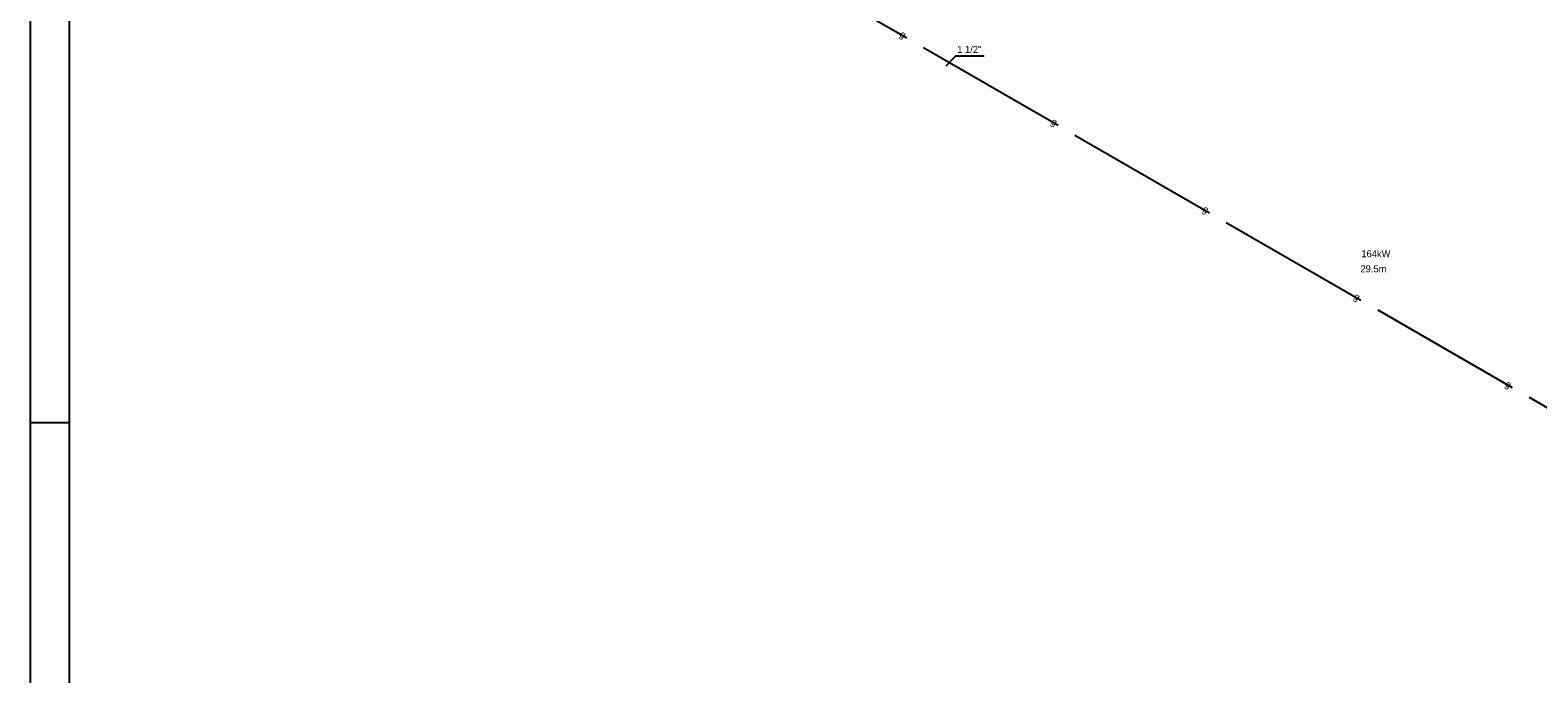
# Model space of a CAD drawing. Extents: x 0 to 118900, y 0 to 84100.
# Tile 2 of 24: x 0 to 38808, y 23230 to 39795. Entities that reach past the tile are written whole.
import ezdxf
from ezdxf.enums import TextEntityAlignment as Align

# ---------------------------------------------------------------- set-up
doc = ezdxf.new("R2010")
doc.units = 0
doc.header["$LTSCALE"] = 100
doc.linetypes.add('2322134', pattern=[45, 40, -5])
for name, color, linetype in [('00KAD025', 2, 'CONTINUOUS'), ('00KAD070', 5, 'CONTINUOUS'), ('BL$2----', 7, 'CONTINUOUS'), ('WL541---', 4, 'CONTINUOUS'), ('WM541---', 1, 'CONTINUOUS')]:
    doc.layers.add(name, color=color, linetype=linetype)
doc.styles.add('BURO-018', font='BUROFONT.shx', dxfattribs={"height": 180})

# ---------------------------------------------------------------- blocks, each defined once
blk = doc.blocks.new('A0-HOR')
at = {"layer": '00KAD025', "linetype": 'CONTINUOUS'}
for p, q in [((0, 841), (0, 0)), ((0, 297), (10, 297))]:
    blk.add_line(p, q, dxfattribs=at)
at = {"layer": '00KAD070', "linetype": 'CONTINUOUS'}
blk.add_line((10, 831), (10, 10), dxfattribs=at)
blk = doc.blocks.new('2322134-9')
at = {"layer": 'WM541---', "color": 0, "style": 'BURO-018'}
for p in [(22453, 39660), (26350, 37410), (30247, 35160), (34144, 32910), (38041, 30660)]:
    blk.add_text('g', height=180, rotation=330, dxfattribs=at).set_placement(p, align=Align.MIDDLE)

msp = doc.modelspace()

# ---------------------------------------------------------------- linework, layer by layer
at = {"layer": 'WL541---', "linetype": '2322134'}
msp.add_line((3510, 50597), (64779, 15223), dxfattribs=at)
at = {"layer": 'WM541---'}
for p, q in [((23815, 39129), (23572, 38871)), ((24558, 39129), (23815, 39129))]:
    msp.add_line(p, q, dxfattribs=at)

# ---------------------------------------------------------------- block references
at = {"layer": 'BL$2----', "xscale": 100, "yscale": 100, "zscale": 100}
msp.add_blockref('A0-HOR', (0, 0), dxfattribs=at)
at = {"layer": 'WM541---'}
msp.add_blockref('2322134-9', (0, 0), dxfattribs=at)

# ---------------------------------------------------------------- texts
at = {"layer": 'WM541---', "color": 1, "style": 'BURO-018'}
for s, p in [('1 1/2"', (23863, 39210)), ('164kW', (34265, 33952)), ('29.5m', (34242, 33564))]:
    msp.add_text(s, height=180, dxfattribs=at).set_placement(p)

doc.saveas('drawing.dxf')
